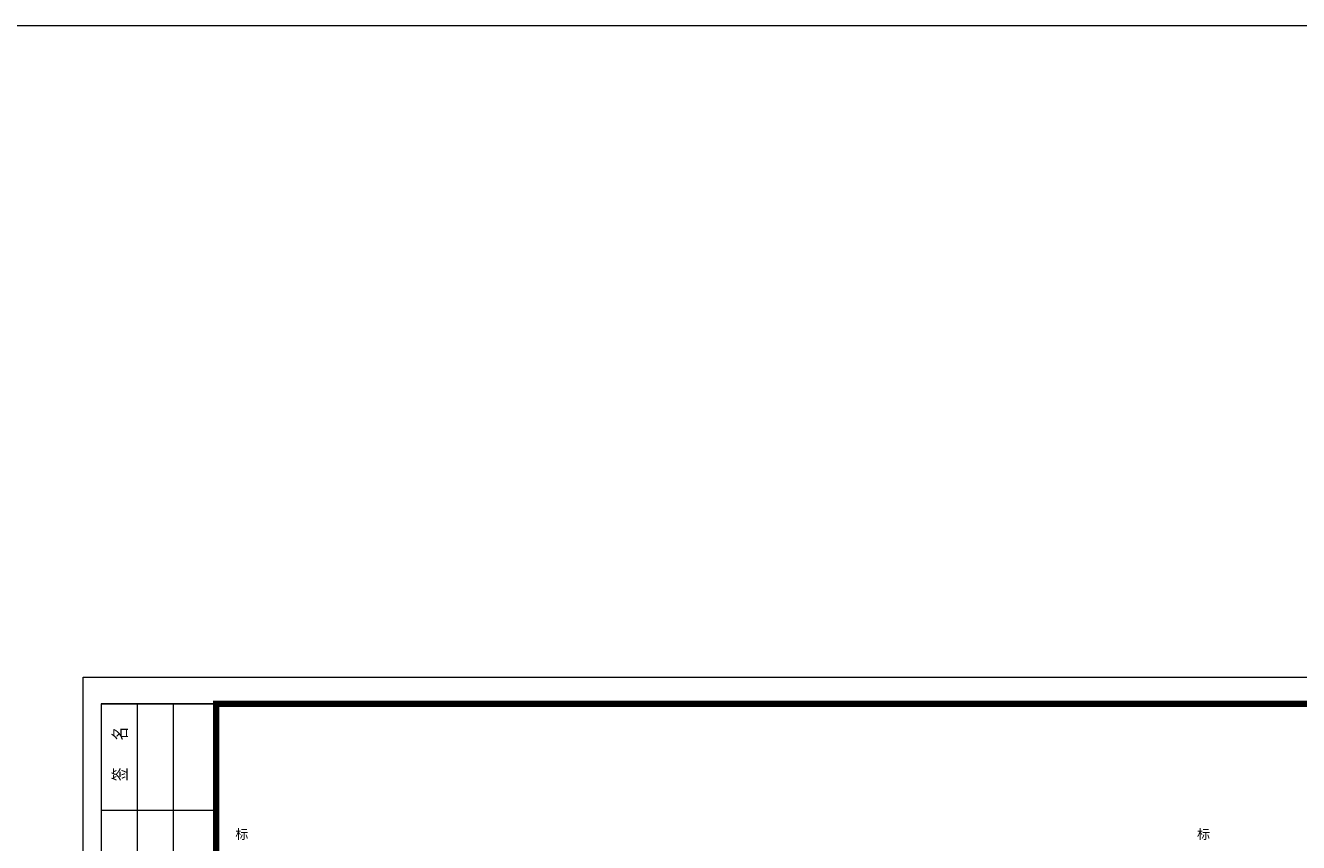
# Model space of a CAD drawing. Extents: x -13074 to 1448651, y 3648755 to 8081248.
# Tile 165 of 173: x 567674 to 568632, y 3858658 to 3859272. Entities that reach past the tile are written whole.
import ezdxf

# ---------------------------------------------------------------- set-up
doc = ezdxf.new("R2010")
doc.units = 0
for name, color, linetype, lineweight in [('0.09标注线', 3, 'CONTINUOUS', 9), ('1', 1, 'CONTINUOUS', 40), ('SHEET', 1, 'CONTINUOUS', 15)]:
    doc.layers.add(name, color=color, linetype=linetype, lineweight=lineweight)
doc.layers.add('DIM', color=3, linetype='CONTINUOUS')
doc.styles.add('FHZ', font='FangSong_GB2312.ttf', dxfattribs={"width": 0.707, "height": 300})
doc.styles.add('宋体', font='FangSong_GB2312.ttf')

msp = doc.modelspace()

# ---------------------------------------------------------------- linework, layer by layer
at = {"layer": '0.09标注线', "linetype": 'Continuous', "lineweight": 13}
msp.add_lwpolyline([(551959.403, 3859272.42), (570127.46, 3859272.42), (570127.46, 3856516.008), (551959.403, 3856516.008)], close=True, dxfattribs=at)
at = {"layer": 'SHEET', "color": 7}
for p, q in [((567817.538, 3858762.489), (567731.138, 3858762.489)), ((567731.138, 3858762.489), (567817.538, 3858762.489)), ((567731.138, 3858762.489), (567731.138, 3858282.489)), ((567758.138, 3858762.489), (567758.138, 3858282.489)), ((567785.138, 3858762.489), (567785.138, 3858282.489)), ((567731.138, 3858682.489), (567817.538, 3858682.489))]:
    msp.add_line(p, q, dxfattribs=at)
msp.add_lwpolyline([(569397.537, 3857594.49), (567717.538, 3857594.49), (567717.538, 3858782.489), (569397.537, 3858782.489)], close=True, dxfattribs=at)
at = {"layer": 'SHEET', "color": 7, "const_width": 4.8}
msp.add_lwpolyline([(567817.538, 3858762.489), (569377.537, 3858762.489), (569377.537, 3857614.49), (567817.538, 3857614.49)], close=True, dxfattribs=at)

# ---------------------------------------------------------------- texts
at = {"layer": '1', "lineweight": 13, "style": '宋体'}
for p in [(567832.018, 3858660.783), (568555.623, 3858660.783)]:
    msp.add_text('标', height=7.2, dxfattribs=at).set_placement(p)
at = {"layer": 'DIM', "color": 7, "style": 'FHZ', "width": 0.75}
msp.add_text('签    名', height=10, rotation=90, dxfattribs=at).set_placement((567750.231, 3858704.283))

doc.saveas('drawing.dxf')
